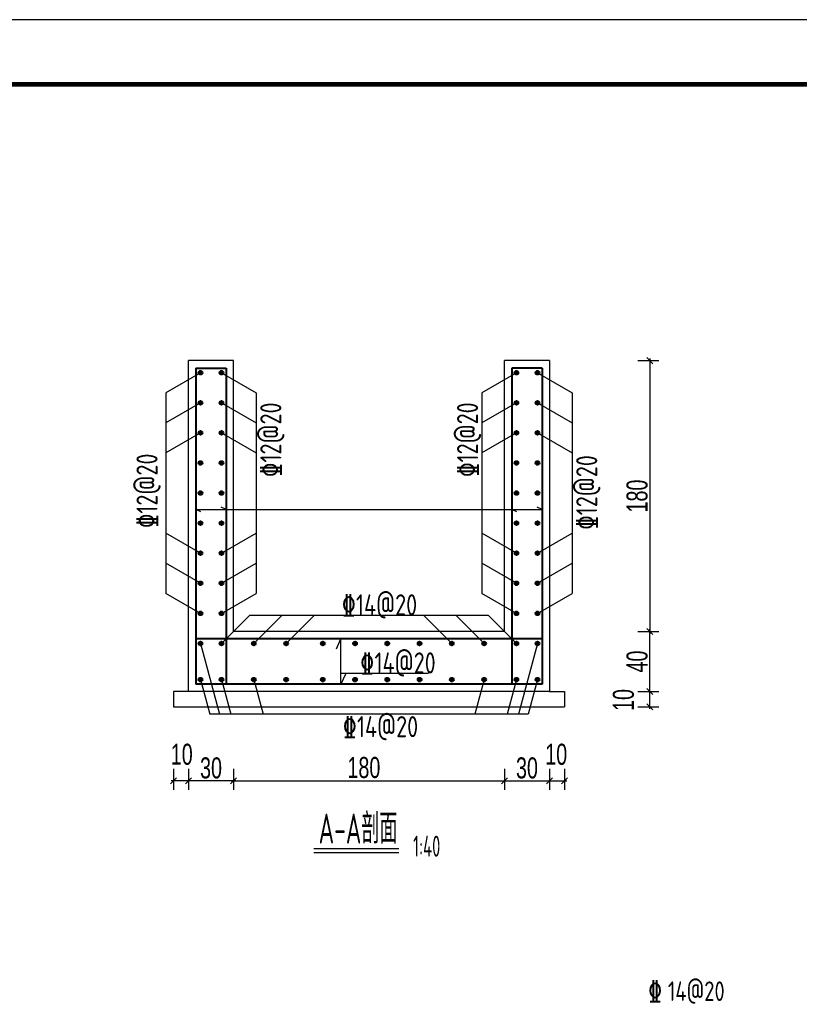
# Model space of a CAD drawing. Extents: x 1086357 to 1139099, y 3355738 to 3395504.
# Tile 14 of 18: x 1111619 to 1116801, y 3366420 to 3372964. Entities that reach past the tile are written whole.
import ezdxf
from ezdxf.enums import TextEntityAlignment as Align

# ---------------------------------------------------------------- set-up
doc = ezdxf.new("R2010")
doc.units = 0
doc.layers.get('0').update_dxf_attribs({"linetype": 'CONTINUOUS'})
doc.layers.get('Defpoints').update_dxf_attribs({"linetype": 'CONTINUOUS'})
doc.layers.add('GPSCOMMON', color=7, linetype='CONTINUOUS')
doc.layers.add('普通线1', color=7, linetype='CONTINUOUS')
doc.layers.add('文本', color=1, linetype='CONTINUOUS', lineweight=15)
doc.layers.add('钢筋', color=1, linetype='CONTINUOUS', lineweight=40)
doc.styles.add('gpshz', font='tssdeng.shx', dxfattribs={"width": 0.7, "height": 2.5, "bigfont": 'hztxt.shx'})
doc.styles.add('HZTXT', font='hztxt_e.shx', dxfattribs={"width": 0.7, "bigfont": 'hztxt.shx'})
doc.styles.add('图签', font='txt', dxfattribs={"width": 0.66})
doc.styles.add('钢筋', font='tssdeng.shx', dxfattribs={"width": 0.8, "bigfont": 'hztxt.shx'})
doc.dimstyles.new('0.1', dxfattribs={"dimscale": 0, "dimtxt": 140, "dimasz": 60, "dimexe": 40, "dimexo": 10, "dimgap": 15, "dimtad": 1, "dimdec": 0, "dimlfac": 0.1, "dimzin": 0, "dimdsep": 46, "dimtxsty": 'HZTXT', "dimblk1": 'ARCHTICK', "dimblk2": 'ARCHTICK', "dimsah": 1, "dimcen": -0.09, "dimdle": 15, "dimclrd": 7, "dimclre": 7, "dimclrt": 7, "dimadec": 1, "dimazin": 0, "dimtfac": 1, "dimtdec": 0, "dimtofl": 0, "dimtmove": 2, "dimatfit": 3, "dimldrblk": 'ARCHTICK', "dimfxl": 0, "dimtolj": 1, "dimtzin": 0, "dimarcsym": 0})

# ---------------------------------------------------------------- blocks, each defined once
blk = doc.blocks.new('*U136')
at = {"color": 0, "linetype": 'Continuous'}
blk.add_lwpolyline([(0, 0), (420, 0), (420, 297), (0, 297)], close=True, dxfattribs=at)
at = {"color": 0, "linetype": 'Continuous', "const_width": 0.75}
blk.add_lwpolyline([(410, 10), (410, 287), (25, 287), (25, 10), (410, 10)], dxfattribs=at)
at = {"color": 0, "linetype": 'Continuous', "style": '图签', "flags": 8}
for tag, p, p2 in [('设计总负责', (130.25, 28.99), (141.11, 28.99)), ('工程名称', (283.25, 28.99), (325.75, 28.99)), ('图纸编号', (345.13, 28.99), (381.76, 28.99)), ('子项名称', (283.25, 20.99), (325.75, 20.99))]:
    blk.add_attdef(tag, text='', height=2.5, dxfattribs=at).set_placement(p, p2, align=Align.FIT)
at = {"color": 0, "linetype": 'Continuous', "ltscale": 0.055, "style": '图签', "flags": 8}
for tag, p, p2 in [('审定', (172.25, 28.99), (183.75, 28.99)), ('设计', (214.25, 28.99), (225.75, 28.99)), ('工程编号', (256.25, 28.99), (266.75, 28.99)), ('版本', (397.87, 28.99), (408.75, 28.99)), ('设计负责', (130.25, 20.99), (141.11, 20.99)), ('审核', (172.25, 20.99), (183.75, 20.99)), ('注册工程师', (214.25, 20.99), (225.75, 20.99)), ('图纸比例', (256.25, 20.99), (266.75, 20.99)), ('专业负责', (130.25, 12.65), (141.11, 12.65)), ('校核', (172.25, 12.65), (183.75, 12.65)), ('注册建筑师', (214.25, 12.65), (225.75, 12.65)), ('出图日期', (256.25, 12.65), (266.75, 12.65))]:
    blk.add_attdef(tag, text='', height=2.5, dxfattribs=at).set_placement(p, p2, align=Align.FIT)
at = {"color": 0, "linetype": 'Continuous', "style": '图签'}
for tag, p, width in [('设计证书', (43.26, 16.37), 1.55), ('咨询证书', (43.26, 12.88), 0.9)]:
    blk.add_attdef(tag, p, '', height=2, dxfattribs=dict(at, width=width))
at = {"color": 0, "linetype": 'Continuous', "style": '图签', "width": 0.85}
for tag, height, p in [('图纸名称_2_1', 2.2, (305.02, 15.12)), ('图纸名称_1_1', 2.5, (305.02, 13.35)), ('图纸名称_2_2', 2.2, (305.02, 11.51))]:
    blk.add_attdef(tag, text='', height=height, dxfattribs=at).set_placement(p, align=Align.CENTER)
blk = doc.blocks.new('_Oblique')
at = {"color": 0, "linetype": 'ByBlock', "lineweight": -2}
blk.add_line((-0.5, -0.5), (0.5, 0.5), dxfattribs=at)
blk = doc.blocks.new('*D307')
at = {"color": 7, "lineweight": -2}
for p, q in [((1115728.2, 3368898), (1115868.2, 3368898)), ((1115808.2, 3368483), (1115808.2, 3368913)), ((1115728.2, 3368498), (1115868.2, 3368498))]:
    blk.add_line(p, q, dxfattribs=at)
at = {"layer": 'Defpoints', "color": 0}
for p in [(1114840.7, 3368898), (1115808.2, 3368898), (1115240.7, 3368498)]:
    blk.add_point(p, dxfattribs=at)
at = {"color": 7, "lineweight": -2, "xscale": 40, "yscale": 40, "zscale": 40}
for p, rotation in [((1115808.2, 3368898), 90), ((1115808.2, 3368498), 270)]:
    blk.add_blockref('_Oblique', p, dxfattribs=dict(at, rotation=rotation))
at = {"color": 7, "insert": (1115723.2, 3368698), "char_height": 140, "attachment_point": 5, "rotation": 90, "style": 'HZTXT'}
blk.add_mtext('\\A1;40', dxfattribs=at)
blk = doc.blocks.new('_ARCHTICK')
at = {"color": 0, "linetype": 'ByBlock', "const_width": 0.15}
blk.add_lwpolyline([(-0.5, -0.5), (0.5, 0.5)], dxfattribs=at)
blk = doc.blocks.new('*D308')
at = {"color": 7, "lineweight": -2}
for p, q in [((1115728.2, 3370697.9), (1115868.2, 3370697.9)), ((1115808.2, 3370712.9), (1115808.2, 3368883)), ((1115728.2, 3368898), (1115868.2, 3368898))]:
    blk.add_line(p, q, dxfattribs=at)
at = {"layer": 'Defpoints', "color": 0}
for p in [(1115240.7, 3370697.9), (1114840.7, 3368898), (1115808.2, 3368898)]:
    blk.add_point(p, dxfattribs=at)
at = {"color": 7, "lineweight": -2, "xscale": 40, "yscale": 40, "zscale": 40}
for p, rotation in [((1115808.2, 3370697.9), 90), ((1115808.2, 3368898), 270)]:
    blk.add_blockref('_Oblique', p, dxfattribs=dict(at, rotation=rotation))
at = {"color": 7, "insert": (1115723.2, 3369798), "char_height": 140, "attachment_point": 5, "rotation": 90, "style": 'HZTXT'}
blk.add_mtext('\\A1;180', dxfattribs=at)
blk = doc.blocks.new('*D318')
at = {"color": 7, "lineweight": -2}
for p, q in [((1114840.7, 3367985), (1114840.7, 3367845)), ((1115140.7, 3367985), (1115140.7, 3367845)), ((1114825.7, 3367905), (1115155.7, 3367905))]:
    blk.add_line(p, q, dxfattribs=at)
at = {"layer": 'Defpoints', "color": 0}
for p in [(1114840.7, 3369029.5), (1115140.7, 3368629.5), (1115140.7, 3367905)]:
    blk.add_point(p, dxfattribs=at)
at = {"color": 7, "lineweight": -2, "xscale": 40, "yscale": 40, "zscale": 40, "rotation": 180}
blk.add_blockref('_Oblique', (1114840.7, 3367905), dxfattribs=at)
at = {"color": 7, "lineweight": -2, "xscale": 40, "yscale": 40, "zscale": 40}
blk.add_blockref('_Oblique', (1115140.7, 3367905), dxfattribs=at)
at = {"color": 7, "insert": (1114990.7, 3367990), "char_height": 140, "attachment_point": 5, "style": 'HZTXT'}
blk.add_mtext('\\A1;30', dxfattribs=at)
blk = doc.blocks.new('*D319')
at = {"color": 7, "lineweight": -2}
for p, q in [((1113040.7, 3367985), (1113040.7, 3367845)), ((1114840.7, 3367985), (1114840.7, 3367845)), ((1113025.7, 3367905), (1114855.7, 3367905))]:
    blk.add_line(p, q, dxfattribs=at)
at = {"layer": 'Defpoints', "color": 0}
for p in [(1113040.7, 3369029.5), (1114840.7, 3369029.5), (1114840.7, 3367905)]:
    blk.add_point(p, dxfattribs=at)
at = {"color": 7, "lineweight": -2, "xscale": 40, "yscale": 40, "zscale": 40, "rotation": 180}
blk.add_blockref('_Oblique', (1113040.7, 3367905), dxfattribs=at)
at = {"color": 7, "lineweight": -2, "xscale": 40, "yscale": 40, "zscale": 40}
blk.add_blockref('_Oblique', (1114840.7, 3367905), dxfattribs=at)
at = {"color": 7, "insert": (1113906.9, 3367992.8), "char_height": 140, "attachment_point": 5, "style": 'HZTXT'}
blk.add_mtext('\\A1;180', dxfattribs=at)
blk = doc.blocks.new('*D320')
at = {"color": 7, "lineweight": -2}
for p, q in [((1112740.7, 3367985), (1112740.7, 3367845)), ((1113040.7, 3367985), (1113040.7, 3367845)), ((1113055.7, 3367905), (1112725.7, 3367905))]:
    blk.add_line(p, q, dxfattribs=at)
at = {"layer": 'Defpoints', "color": 0}
for p in [(1113040.7, 3369029.5), (1112740.7, 3368629.5), (1112740.7, 3367905)]:
    blk.add_point(p, dxfattribs=at)
at = {"color": 7, "lineweight": -2, "xscale": 40, "yscale": 40, "zscale": 40, "rotation": 180}
blk.add_blockref('_Oblique', (1112740.7, 3367905), dxfattribs=at)
at = {"color": 7, "lineweight": -2, "xscale": 40, "yscale": 40, "zscale": 40}
blk.add_blockref('_Oblique', (1113040.7, 3367905), dxfattribs=at)
at = {"color": 7, "insert": (1112890.7, 3367990), "char_height": 140, "attachment_point": 5, "style": 'HZTXT'}
blk.add_mtext('\\A1;30', dxfattribs=at)
blk = doc.blocks.new('*D334')
at = {"color": 7, "lineweight": -2}
for p, q in [((1115140.7, 3367985), (1115140.7, 3367845)), ((1115240.7, 3367985), (1115240.7, 3367845)), ((1115125.7, 3367905), (1115255.7, 3367905))]:
    blk.add_line(p, q, dxfattribs=at)
at = {"layer": 'Defpoints', "color": 0}
for p in [(1115140.7, 3368629.5), (1115240.7, 3368529.5), (1115240.7, 3367905)]:
    blk.add_point(p, dxfattribs=at)
at = {"color": 7, "lineweight": -2, "xscale": 40, "yscale": 40, "zscale": 40, "rotation": 180}
blk.add_blockref('_Oblique', (1115140.7, 3367905), dxfattribs=at)
at = {"color": 7, "lineweight": -2, "xscale": 40, "yscale": 40, "zscale": 40}
blk.add_blockref('_Oblique', (1115240.7, 3367905), dxfattribs=at)
at = {"color": 7, "insert": (1115185.2, 3368080.8), "char_height": 140, "attachment_point": 5, "style": 'HZTXT'}
blk.add_mtext('\\A1;10', dxfattribs=at)
blk = doc.blocks.new('*D335')
at = {"color": 7, "lineweight": -2}
for p, q in [((1112640.7, 3367985), (1112640.7, 3367845)), ((1112740.7, 3367985), (1112740.7, 3367845)), ((1112755.7, 3367905), (1112625.7, 3367905))]:
    blk.add_line(p, q, dxfattribs=at)
at = {"layer": 'Defpoints', "color": 0}
for p in [(1112740.7, 3368629.5), (1112640.7, 3368529.5), (1112640.7, 3367905)]:
    blk.add_point(p, dxfattribs=at)
at = {"color": 7, "lineweight": -2, "xscale": 40, "yscale": 40, "zscale": 40, "rotation": 180}
blk.add_blockref('_Oblique', (1112640.7, 3367905), dxfattribs=at)
at = {"color": 7, "lineweight": -2, "xscale": 40, "yscale": 40, "zscale": 40}
blk.add_blockref('_Oblique', (1112740.7, 3367905), dxfattribs=at)
at = {"color": 7, "insert": (1112696.2, 3368080.8), "char_height": 140, "attachment_point": 5, "style": 'HZTXT'}
blk.add_mtext('\\A1;10', dxfattribs=at)
blk = doc.blocks.new('*D336')
at = {"color": 7, "lineweight": -2}
for p, q in [((1115728.2, 3368498), (1115868.2, 3368498)), ((1115808.2, 3368383), (1115808.2, 3368513)), ((1115728.2, 3368398), (1115868.2, 3368398))]:
    blk.add_line(p, q, dxfattribs=at)
at = {"layer": 'Defpoints', "color": 0}
for p in [(1115183.7, 3368498), (1115808.2, 3368498), (1115083.7, 3368398)]:
    blk.add_point(p, dxfattribs=at)
at = {"color": 7, "lineweight": -2, "xscale": 40, "yscale": 40, "zscale": 40}
for p, rotation in [((1115808.2, 3368498), 90), ((1115808.2, 3368398), 270)]:
    blk.add_blockref('_Oblique', p, dxfattribs=dict(at, rotation=rotation))
at = {"color": 7, "insert": (1115632.4, 3368442.5), "char_height": 140, "attachment_point": 5, "rotation": 90, "style": 'HZTXT'}
blk.add_mtext('\\A1;10', dxfattribs=at)
blk = doc.blocks.new('20180504.1601453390')
at = {"layer": '钢筋', "lineweight": 40, "ltscale": 10}
for points in [[(1112833.307, 3370617.936, 1), (1112808.071, 3370617.936, 1)], [(1112833.318, 3370617.936, 1), (1112808.082, 3370617.936, 1)], [(1112973.306, 3370617.936, 1), (1112948.07, 3370617.936, 1)], [(1112973.318, 3370617.936, 1), (1112948.082, 3370617.936, 1)], [(1114933.307, 3370617.936, 1), (1114908.071, 3370617.936, 1)], [(1114933.318, 3370617.936, 1), (1114908.082, 3370617.936, 1)], [(1115073.306, 3370617.936, 1), (1115048.07, 3370617.936, 1)], [(1115073.318, 3370617.936, 1), (1115048.082, 3370617.936, 1)], [(1112833.307, 3370417.912, 1), (1112808.071, 3370417.912, 1)], [(1112833.318, 3370417.912, 1), (1112808.082, 3370417.912, 1)], [(1112973.306, 3370417.912, 1), (1112948.07, 3370417.912, 1)], [(1112973.318, 3370417.912, 1), (1112948.082, 3370417.912, 1)], [(1114933.307, 3370417.912, 1), (1114908.071, 3370417.912, 1)], [(1114933.318, 3370417.912, 1), (1114908.082, 3370417.912, 1)], [(1115073.306, 3370417.912, 1), (1115048.07, 3370417.912, 1)], [(1115073.318, 3370417.912, 1), (1115048.082, 3370417.912, 1)], [(1112833.307, 3370217.888, 1), (1112808.071, 3370217.888, 1)], [(1112833.318, 3370217.888, 1), (1112808.082, 3370217.888, 1)], [(1112973.306, 3370217.888, 1), (1112948.07, 3370217.888, 1)], [(1112973.318, 3370217.888, 1), (1112948.082, 3370217.888, 1)], [(1114933.307, 3370217.888, 1), (1114908.071, 3370217.888, 1)], [(1114933.318, 3370217.888, 1), (1114908.082, 3370217.888, 1)], [(1115073.306, 3370217.888, 1), (1115048.07, 3370217.888, 1)], [(1115073.318, 3370217.888, 1), (1115048.082, 3370217.888, 1)], [(1112833.307, 3370017.865, 1), (1112808.071, 3370017.865, 1)], [(1112833.318, 3370017.865, 1), (1112808.082, 3370017.865, 1)], [(1112973.306, 3370017.865, 1), (1112948.07, 3370017.865, 1)], [(1112973.318, 3370017.865, 1), (1112948.082, 3370017.865, 1)], [(1114933.307, 3370017.865, 1), (1114908.071, 3370017.865, 1)], [(1114933.318, 3370017.865, 1), (1114908.082, 3370017.865, 1)], [(1115073.306, 3370017.865, 1), (1115048.07, 3370017.865, 1)], [(1115073.318, 3370017.865, 1), (1115048.082, 3370017.865, 1)], [(1112833.307, 3369817.841, 1), (1112808.071, 3369817.841, 1)], [(1112833.318, 3369817.841, 1), (1112808.082, 3369817.841, 1)], [(1112973.306, 3369817.841, 1), (1112948.07, 3369817.841, 1)], [(1112973.318, 3369817.841, 1), (1112948.082, 3369817.841, 1)], [(1114933.307, 3369817.841, 1), (1114908.071, 3369817.841, 1)], [(1114933.318, 3369817.841, 1), (1114908.082, 3369817.841, 1)], [(1115073.306, 3369817.841, 1), (1115048.07, 3369817.841, 1)], [(1115073.318, 3369817.841, 1), (1115048.082, 3369817.841, 1)], [(1112833.307, 3369618.069, 1), (1112808.071, 3369618.069, 1)], [(1112833.318, 3369618.069, 1), (1112808.082, 3369618.069, 1)], [(1112973.306, 3369618.069, 1), (1112948.07, 3369618.069, 1)], [(1112973.318, 3369618.069, 1), (1112948.082, 3369618.069, 1)], [(1114933.307, 3369618.069, 1), (1114908.071, 3369618.069, 1)], [(1114933.318, 3369618.069, 1), (1114908.082, 3369618.069, 1)], [(1115073.306, 3369618.069, 1), (1115048.07, 3369618.069, 1)], [(1115073.318, 3369618.069, 1), (1115048.082, 3369618.069, 1)], [(1112833.307, 3369418.045, 1), (1112808.071, 3369418.045, 1)], [(1112833.318, 3369418.045, 1), (1112808.082, 3369418.045, 1)], [(1112973.306, 3369418.045, 1), (1112948.07, 3369418.045, 1)], [(1112973.318, 3369418.045, 1), (1112948.082, 3369418.045, 1)], [(1114933.307, 3369418.045, 1), (1114908.071, 3369418.045, 1)], [(1114933.318, 3369418.045, 1), (1114908.082, 3369418.045, 1)], [(1115073.306, 3369418.045, 1), (1115048.07, 3369418.045, 1)], [(1115073.318, 3369418.045, 1), (1115048.082, 3369418.045, 1)], [(1112833.307, 3369218.021, 1), (1112808.071, 3369218.021, 1)], [(1112833.318, 3369218.021, 1), (1112808.082, 3369218.021, 1)], [(1112973.306, 3369218.021, 1), (1112948.07, 3369218.021, 1)], [(1112973.318, 3369218.021, 1), (1112948.082, 3369218.021, 1)], [(1114933.307, 3369218.021, 1), (1114908.071, 3369218.021, 1)], [(1114933.318, 3369218.021, 1), (1114908.082, 3369218.021, 1)], [(1115073.306, 3369218.021, 1), (1115048.07, 3369218.021, 1)], [(1115073.318, 3369218.021, 1), (1115048.082, 3369218.021, 1)], [(1112833.307, 3369017.997, 1), (1112808.071, 3369017.997, 1)], [(1112833.318, 3369017.997, 1), (1112808.082, 3369017.997, 1)], [(1112973.306, 3369017.997, 1), (1112948.07, 3369017.997, 1)], [(1112973.318, 3369017.997, 1), (1112948.082, 3369017.997, 1)], [(1114933.307, 3369017.997, 1), (1114908.071, 3369017.997, 1)], [(1114933.318, 3369017.997, 1), (1114908.082, 3369017.997, 1)], [(1115073.306, 3369017.997, 1), (1115048.07, 3369017.997, 1)], [(1115073.318, 3369017.997, 1), (1115048.082, 3369017.997, 1)], [(1112833.307, 3368817.973, 1), (1112808.071, 3368817.973, 1)], [(1112833.318, 3368817.973, 1), (1112808.082, 3368817.973, 1)], [(1112973.306, 3368817.973, 1), (1112948.07, 3368817.973, 1)], [(1112973.318, 3368817.973, 1), (1112948.082, 3368817.973, 1)], [(1113187.852, 3368817.973, 1), (1113162.616, 3368817.973, 1)], [(1113187.863, 3368817.973, 1), (1113162.627, 3368817.973, 1)], [(1113402.397, 3368817.973, 1), (1113377.161, 3368817.973, 1)], [(1113402.409, 3368817.973, 1), (1113377.173, 3368817.973, 1)], [(1113646.034, 3368817.973, 1), (1113620.798, 3368817.973, 1)], [(1113646.045, 3368817.973, 1), (1113620.809, 3368817.973, 1)], [(1113860.579, 3368817.973, 1), (1113835.343, 3368817.973, 1)], [(1113860.59, 3368817.973, 1), (1113835.354, 3368817.973, 1)], [(1114075.125, 3368817.973, 1), (1114049.889, 3368817.973, 1)], [(1114075.136, 3368817.973, 1), (1114049.9, 3368817.973, 1)], [(1114289.67, 3368817.973, 1), (1114264.434, 3368817.973, 1)], [(1114289.681, 3368817.973, 1), (1114264.445, 3368817.973, 1)], [(1114504.216, 3368817.973, 1), (1114478.98, 3368817.973, 1)], [(1114504.227, 3368817.973, 1), (1114478.991, 3368817.973, 1)], [(1114718.761, 3368817.973, 1), (1114693.525, 3368817.973, 1)], [(1114718.772, 3368817.973, 1), (1114693.536, 3368817.973, 1)], [(1114933.307, 3368817.973, 1), (1114908.071, 3368817.973, 1)], [(1114933.318, 3368817.973, 1), (1114908.082, 3368817.973, 1)], [(1115073.306, 3368817.973, 1), (1115048.07, 3368817.973, 1)], [(1115073.318, 3368817.973, 1), (1115048.082, 3368817.973, 1)], [(1112833.307, 3368577.973, 1), (1112808.071, 3368577.973, 1)], [(1112833.318, 3368577.973, 1), (1112808.082, 3368577.973, 1)], [(1112973.306, 3368577.973, 1), (1112948.071, 3368577.973, 1)], [(1112973.318, 3368577.973, 1), (1112948.082, 3368577.973, 1)], [(1113187.852, 3368577.973, 1), (1113162.616, 3368577.973, 1)], [(1113187.863, 3368577.973, 1), (1113162.627, 3368577.973, 1)], [(1113402.397, 3368577.973, 1), (1113377.161, 3368577.973, 1)], [(1113402.409, 3368577.973, 1), (1113377.173, 3368577.973, 1)], [(1113646.034, 3368577.973, 1), (1113620.798, 3368577.973, 1)], [(1113646.045, 3368577.973, 1), (1113620.809, 3368577.973, 1)], [(1113860.579, 3368577.973, 1), (1113835.343, 3368577.973, 1)], [(1113860.59, 3368577.973, 1), (1113835.354, 3368577.973, 1)], [(1114075.125, 3368577.973, 1), (1114049.889, 3368577.973, 1)], [(1114075.136, 3368577.973, 1), (1114049.9, 3368577.973, 1)], [(1114289.67, 3368577.973, 1), (1114264.434, 3368577.973, 1)], [(1114289.681, 3368577.973, 1), (1114264.445, 3368577.973, 1)], [(1114504.216, 3368577.973, 1), (1114478.98, 3368577.973, 1)], [(1114504.227, 3368577.973, 1), (1114478.991, 3368577.973, 1)], [(1114718.761, 3368577.973, 1), (1114693.525, 3368577.973, 1)], [(1114718.772, 3368577.973, 1), (1114693.536, 3368577.973, 1)], [(1114933.306, 3368577.973, 1), (1114908.071, 3368577.973, 1)], [(1114933.318, 3368577.973, 1), (1114908.082, 3368577.973, 1)], [(1115073.306, 3368577.973, 1), (1115048.07, 3368577.973, 1)], [(1115073.318, 3368577.973, 1), (1115048.082, 3368577.973, 1)]]:
    blk.add_hatch(color=1, dxfattribs=at).paths.add_polyline_path(points)
for p, q in [((1112740.72, 3368497.969), (1112740.72, 3370697.932)), ((1113040.72, 3370697.932), (1112740.72, 3370697.932)), ((1113040.72, 3368897.969), (1113040.72, 3370697.932)), ((1114840.72, 3368897.969), (1114840.72, 3370697.932)), ((1115140.72, 3370697.932), (1114840.72, 3370697.932)), ((1115140.72, 3370697.932), (1115140.72, 3368497.969)), ((1112820.72, 3370617.932), (1112590.72, 3370485.142)), ((1112960.72, 3370617.932), (1113190.72, 3370485.142)), ((1114920.72, 3370617.932), (1114690.72, 3370485.142)), ((1115060.72, 3370617.932), (1115290.72, 3370485.142)), ((1112590.72, 3370485.142), (1112590.72, 3369150.784)), ((1113190.72, 3370485.142), (1113190.72, 3369150.784)), ((1114690.72, 3370485.142), (1114690.72, 3369150.784)), ((1115290.72, 3370485.142), (1115290.72, 3369150.784)), ((1112820.72, 3370417.908), (1112590.72, 3370285.118)), ((1112960.72, 3370417.908), (1113190.72, 3370285.118)), ((1114920.72, 3370417.908), (1114690.72, 3370285.118)), ((1115060.72, 3370417.908), (1115290.72, 3370285.118)), ((1112820.72, 3370217.884), (1112590.72, 3370085.094)), ((1112960.72, 3370217.884), (1113190.72, 3370085.094)), ((1114920.72, 3370217.884), (1114690.72, 3370085.094)), ((1115060.72, 3370217.884), (1115290.72, 3370085.094)), ((1112790.72, 3369708.323), (1115090.72, 3369708.323)), ((1112823.474, 3369693.54), (1112790.72, 3369708.323)), ((1112990.72, 3369708.323), (1112957.965, 3369723.107)), ((1114923.474, 3369693.54), (1114890.72, 3369708.323)), ((1115090.72, 3369708.323), (1115057.965, 3369723.107)), ((1112820.72, 3369418.041), (1112590.72, 3369550.832)), ((1112960.72, 3369418.041), (1113190.72, 3369550.832)), ((1114920.72, 3369418.041), (1114690.72, 3369550.832)), ((1115060.72, 3369418.041), (1115290.72, 3369550.832)), ((1112820.72, 3369218.017), (1112590.72, 3369350.808)), ((1112960.72, 3369218.017), (1113190.72, 3369350.808)), ((1114920.72, 3369218.017), (1114690.72, 3369350.808)), ((1115060.72, 3369218.017), (1115290.72, 3369350.808)), ((1112820.72, 3369017.993), (1112590.72, 3369150.784)), ((1112960.72, 3369017.993), (1113190.72, 3369150.784)), ((1114920.72, 3369017.993), (1114690.72, 3369150.784)), ((1115060.72, 3369017.993), (1115290.72, 3369150.784)), ((1112960.72, 3368817.969), (1113148.514, 3369005.764)), ((1113148.514, 3369005.764), (1114732.926, 3369005.764)), ((1113175.265, 3368817.969), (1113363.059, 3369005.764)), ((1113389.811, 3368817.969), (1113577.605, 3369005.764)), ((1114491.629, 3368817.969), (1114303.835, 3369005.764)), ((1114706.174, 3368817.969), (1114518.38, 3369005.764)), ((1114920.72, 3368817.969), (1114732.926, 3369005.764)), ((1114840.72, 3368897.969), (1113040.72, 3368897.969)), ((1112820.72, 3368817.969), (1112946.946, 3368347.969)), ((1113724.501, 3368782.46), (1113754.068, 3368847.969)), ((1113754.068, 3368547.969), (1113754.068, 3368847.969)), ((1115060.72, 3368817.969), (1114934.494, 3368347.969)), ((1113754.068, 3368619.819), (1114335.56, 3368619.819)), ((1113783.636, 3368613.479), (1113754.068, 3368547.969)), ((1112820.72, 3368577.969), (1112882.49, 3368347.969)), ((1112960.72, 3368577.969), (1113022.49, 3368347.969)), ((1113175.265, 3368577.969), (1113237.035, 3368347.969)), ((1114706.174, 3368577.969), (1114644.404, 3368347.969)), ((1114920.72, 3368577.969), (1114858.95, 3368347.969)), ((1115060.72, 3368577.969), (1114998.949, 3368347.969)), ((1115140.72, 3368497.969), (1112740.72, 3368497.969)), ((1114998.949, 3368347.969), (1112882.49, 3368347.969)), ((1113574.287, 3367456.051), (1114138.689, 3367456.051)), ((1113574.287, 3367427.672), (1114138.689, 3367427.672))]:
    blk.add_line(p, q)
at = {"layer": 'GPSCOMMON'}
for p, q in [((1112740.72, 3368497.969), (1112640.72, 3368497.969)), ((1112640.72, 3368497.969), (1112640.72, 3368397.969)), ((1115140.72, 3368497.969), (1115240.72, 3368497.969)), ((1115240.72, 3368497.969), (1115240.72, 3368397.969)), ((1112640.72, 3368397.969), (1115240.72, 3368397.969))]:
    blk.add_line(p, q, dxfattribs=at)
at = {"layer": '钢筋', "color": 1, "lineweight": 40, "ltscale": 10}
for p, q in [((1112790.72, 3370647.932), (1112790.72, 3368547.969)), ((1112790.72, 3370647.932), (1112990.72, 3370647.932)), ((1112990.72, 3370647.932), (1112990.72, 3368547.969)), ((1114890.72, 3370647.932), (1114890.72, 3368547.969)), ((1115090.72, 3370647.932), (1114890.72, 3370647.932)), ((1115090.72, 3370647.932), (1115090.72, 3368547.969)), ((1115090.72, 3368847.969), (1112790.72, 3368847.969)), ((1115090.72, 3368547.969), (1112790.72, 3368547.969))]:
    blk.add_line(p, q, dxfattribs=at)
for centre in [(1112820.72, 3370617.932), (1112960.72, 3370617.932), (1114920.72, 3370617.932), (1115060.72, 3370617.932), (1112820.72, 3370417.908), (1112960.72, 3370417.908), (1114920.72, 3370417.908), (1115060.72, 3370417.908), (1112820.72, 3370217.884), (1112960.72, 3370217.884), (1114920.72, 3370217.884), (1115060.72, 3370217.884), (1112820.72, 3370017.861), (1112960.72, 3370017.861), (1114920.72, 3370017.861), (1115060.72, 3370017.861), (1112820.72, 3369817.837), (1112960.72, 3369817.837), (1114920.72, 3369817.837), (1115060.72, 3369817.837), (1112820.72, 3369618.065), (1112960.72, 3369618.065), (1114920.72, 3369618.065), (1115060.72, 3369618.065), (1112820.72, 3369418.041), (1112960.72, 3369418.041), (1114920.72, 3369418.041), (1115060.72, 3369418.041), (1112820.72, 3369218.017), (1112960.72, 3369218.017), (1114920.72, 3369218.017), (1115060.72, 3369218.017), (1112820.72, 3369017.993), (1112960.72, 3369017.993), (1114920.72, 3369017.993), (1115060.72, 3369017.993), (1112820.72, 3368817.969), (1112960.72, 3368817.969), (1113175.265, 3368817.969), (1113389.811, 3368817.969), (1113633.447, 3368817.969), (1113847.992, 3368817.969), (1114062.538, 3368817.969), (1114277.083, 3368817.969), (1114491.629, 3368817.969), (1114706.174, 3368817.969), (1114920.72, 3368817.969), (1115060.72, 3368817.969), (1112820.72, 3368577.969), (1112960.72, 3368577.969), (1113175.265, 3368577.969), (1113389.811, 3368577.969), (1113633.447, 3368577.969), (1113847.992, 3368577.969), (1114062.538, 3368577.969), (1114277.083, 3368577.969), (1114491.629, 3368577.969), (1114706.174, 3368577.969), (1114920.72, 3368577.969), (1115060.72, 3368577.969)]:
    blk.add_circle(centre, 12.6, dxfattribs=at)
at = {"color": 4, "linetype": 'Continuous', "xscale": 43, "yscale": 43, "zscale": 43}
blk.add_blockref('*U136', (1105754.5, 3360193.242), dxfattribs=at)
at = {"style": 'gpshz', "width": 0.6}
for s, height, p in [('A-A剖面', 200, (1113606.047, 3367488.116)), ('1:40', 140, (1114233.821, 3367400.639))]:
    blk.add_text(s, height=height, dxfattribs=at).set_placement(p)
at = {"layer": '文本', "style": 'gpshz', "width": 0.8}
for p in [(1113287.169, 3370172.276), (1114594.943, 3370173.053), (1112464.331, 3369832.699), (1115387.169, 3369821.929)]:
    blk.add_text('\x8412@20', height=140, rotation=90, dxfattribs=at).set_placement(p, align=Align.MIDDLE)
for p in [(1114009.46, 3369075.755), (1114132.632, 3368689.811), (1114016.102, 3368266.139)]:
    blk.add_text('%%13214@20', height=140, dxfattribs=at).set_placement(p, align=Align.MIDDLE)
at = {"layer": '普通线1', "width": 0.8}
for s, height, style, p in [('%%132', 140, '钢筋', (1115843.011, 3366509.091)), ('14@20', 130, 'gpshz', (1116116.072, 3366507.771))]:
    blk.add_text(s, height=height, dxfattribs=dict(at, style=style)).set_placement(p, align=Align.MIDDLE)
for base, p1, p2, angle, picture, middle in [((1115808.185, 3368897.969), (1115240.72, 3370697.932), (1114840.72, 3368897.969), 90, '*D308', (1115723.185, 3369797.951)), ((1112740.72, 3367905.018), (1113040.72, 3369029.463), (1112740.72, 3368629.463), 180, '*D320', (1112890.72, 3367990.018)), ((1115808.185, 3368897.969), (1115240.72, 3368497.969), (1114840.72, 3368897.969), 90, '*D307', (1115723.185, 3368697.969))]:
    dim = blk.add_linear_dim(base=base, p1=p1, p2=p2, angle=angle, dimstyle='0.1', override={"dimscale": 1, "dimasz": 40, "dimexe": 60, "dimexo": 60, "dimdec": 2, "dimzin": 8, "dimblk1": 'Oblique', "dimblk2": 'Oblique', "dimfxl": 80, "dimfxlon": 1})
    dim.commit()
    dim.dimension.update_dxf_attribs({"geometry": picture, "text_midpoint": middle})
for base, p1, p2, picture, middle in [((1114840.72, 3367905.018), (1113040.72, 3369029.463), (1114840.72, 3369029.463), '*D319', (1113906.885, 3367992.795)), ((1115240.72, 3367905.018), (1115140.72, 3368629.463), (1115240.72, 3368529.463), '*D334', (1115185.223, 3368080.807))]:
    dim = blk.add_linear_dim(base=base, p1=p1, p2=p2, dimstyle='0.1', override={"dimscale": 1, "dimasz": 40, "dimexe": 60, "dimexo": 60, "dimdec": 2, "dimzin": 8, "dimblk1": 'Oblique', "dimblk2": 'Oblique', "dimfxl": 80, "dimfxlon": 1})
    dim.commit()
    dim.dimension.update_dxf_attribs({"geometry": picture, "text_midpoint": middle, "dimtype": 160})
dim = blk.add_linear_dim(base=(1115140.72, 3367905.018), p1=(1114840.72, 3369029.463), p2=(1115140.72, 3368629.463), dimstyle='0.1', override={"dimscale": 1, "dimasz": 40, "dimexe": 60, "dimexo": 60, "dimdec": 2, "dimzin": 8, "dimblk1": 'Oblique', "dimblk2": 'Oblique', "dimfxl": 80, "dimfxlon": 1})
dim.commit()
dim.dimension.update_dxf_attribs({"geometry": '*D318', "text_midpoint": (1114990.72, 3367990.018)})
for base, p1, p2, angle, picture, middle in [((1112640.72, 3367905.018), (1112740.72, 3368629.463), (1112640.72, 3368529.463), 180, '*D335', (1112696.216, 3368080.807)), ((1115808.185, 3368497.969), (1115083.74, 3368397.969), (1115183.74, 3368497.969), 90, '*D336', (1115632.396, 3368442.473))]:
    dim = blk.add_linear_dim(base=base, p1=p1, p2=p2, angle=angle, dimstyle='0.1', override={"dimscale": 1, "dimasz": 40, "dimexe": 60, "dimexo": 60, "dimdec": 2, "dimzin": 8, "dimblk1": 'Oblique', "dimblk2": 'Oblique', "dimfxl": 80, "dimfxlon": 1})
    dim.commit()
    dim.dimension.update_dxf_attribs({"geometry": picture, "text_midpoint": middle, "dimtype": 160})

msp = doc.modelspace()

# ---------------------------------------------------------------- block references
at = {"layer": 'GPSCOMMON'}
msp.add_blockref('20180504.1601453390', (0, 0), dxfattribs=at)

doc.saveas('drawing.dxf')
